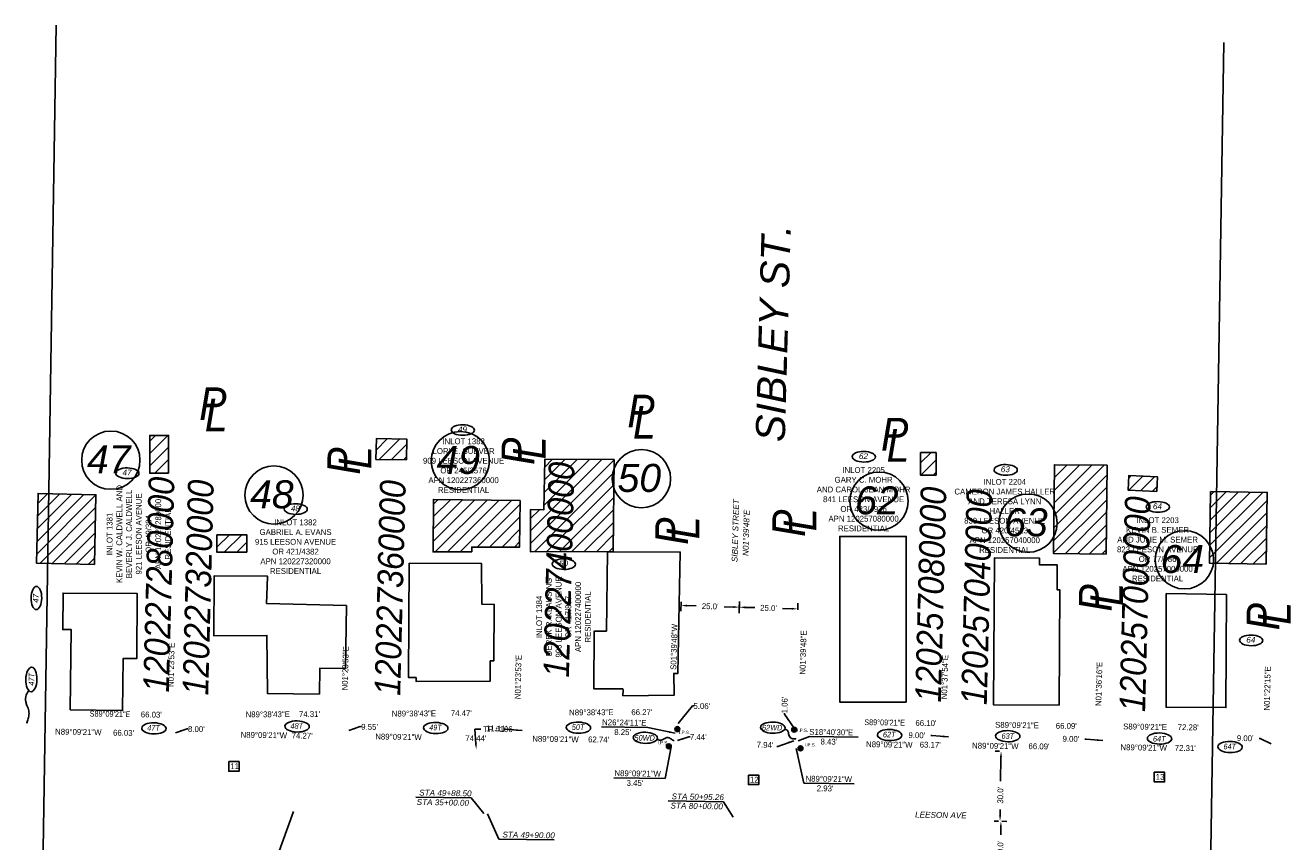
# Model space of a CAD drawing. Header units: feet. Extents: x 1372214 to 1390604, y 439650 to 444412.
# Tile 8 of 12: x 1388696 to 1389237, y 443943 to 444292. Entities that reach past the tile are written whole.
import ezdxf
from ezdxf import colors
from ezdxf.entities.mleader import LeaderData, LeaderLine
from ezdxf.enums import TextEntityAlignment as Align
from ezdxf.math import Vec2, Vec3

# ---------------------------------------------------------------- set-up
doc = ezdxf.new("R2010")
doc.units = ezdxf.units.FT
doc.header["$MEASUREMENT"] = 0
doc.linetypes.add('CL', pattern=[2, 0.3, -0.15, 1.4, -0.15])
for name, color, linetype in [('BD_X_Building', 30, 'Continuous'), ('RW_P_Prelim_RW', 1, 'rowpe'), ('RW_P_Text', 130, 'Continuous'), ('RW_P_Text-Boundary', 20, 'Continuous'), ('RW_X_Text-PropMap', 10, 'Continuous'), ('SC_Scratch20', 7, 'Continuous'), ('SC_Shading1', 253, 'Continuous')]:
    doc.layers.add(name, color=color, linetype=linetype)
doc.styles.add('Slanted', font='font31.shx', dxfattribs={"height": 0.14})
doc.styles.add('Slanted-Normal', font='font31.shx', dxfattribs={"height": 0.14})
doc.styles.get("Standard").update_dxf_attribs({"font": 'arial.ttf'})
doc.styles.add('Style-font31', font='font31.shx')
doc.styles.add('Text - CenterTop 0.14 Italic', font='ariali.ttf', dxfattribs={"height": 0.14})
doc.linetypes.add('rowpe', pattern='A,1.95,-0.05,["PE-R/W",Slanted,S=1,R=0,X=0,Y=-0.06],-0.7,1.95', length=4.65)
doc.dimstyles.get("Standard").update_dxf_attribs({"dimtxt": 0.18, "dimasz": 0.18, "dimexe": 0.18, "dimexo": 0.0625, "dimgap": 0.09, "dimtad": 0, "dimtih": 1, "dimtoh": 1, "dimdec": 4, "dimzin": 0, "dimdsep": 46, "dimtxsty": 'Standard', "dimcen": 0.09, "dimadec": 0, "dimazin": 0, "dimtfac": 1, "dimtdec": 4, "dimtofl": 0, "dimtmove": 0, "dimatfit": 3, "dimfxl": 1, "dimtolj": 1, "dimtzin": 0, "dimarcsym": 0})

# ---------------------------------------------------------------- blocks, each defined once
blk = doc.blocks.new('*D844')
at = {"layer": 'Defpoints', "color": 0, "transparency": 16777216}
for p in [(1389112.82, 443951.38, 782.74), (1389113.24, 443951.37), (1389112.24, 443921.39)]:
    blk.add_point(p, dxfattribs=at)
at = {"layer": 'RW_P_Text', "color": 0, "lineweight": -2, "transparency": 16777216}
for p, q in [((1389113.68, 443951.36), (1389115.74, 443951.32)), ((1389113.19, 443948.87), (1389113.13, 443945.54)), ((1389112.71, 443923.89), (1389112.89, 443933.35)), ((1389113.11, 443921.38), (1389115.16, 443921.34))]:
    blk.add_line(p, q, dxfattribs=at)
at = {"layer": 'RW_P_Text', "color": 0, "transparency": 16777216}
for points in [[(1389112.77, 443948.88), (1389113.61, 443948.86), (1389113.24, 443951.37)], [(1389112.29, 443923.89), (1389113.13, 443923.88), (1389112.66, 443921.38)]]:
    blk.add_solid(points, dxfattribs=at)
at = {"layer": 'RW_P_Text', "color": 0, "transparency": 16777216, "insert": (1389113.01, 443939.45), "char_height": 2.502, "attachment_point": 5, "rotation": 88.8964, "style": 'Style-font31'}
blk.add_mtext("\\A1;30.0'", dxfattribs=at)
blk = doc.blocks.new('*D845')
at = {"layer": 'Defpoints', "color": 0, "transparency": 16777216}
for p in [(1389113.29, 443981.38), (1389113.53, 443981.38), (1389113.09, 443951.38)]:
    blk.add_point(p, dxfattribs=at)
at = {"layer": 'RW_P_Text', "color": 0, "lineweight": -2, "transparency": 16777216}
for p, q in [((1389112.66, 443981.39), (1389110.79, 443981.42)), ((1389113.25, 443978.88), (1389113.1, 443968.62)), ((1389112.22, 443951.4), (1389110.34, 443951.42)), ((1389112.88, 443953.89), (1389112.92, 443956.43))]:
    blk.add_line(p, q, dxfattribs=at)
at = {"layer": 'RW_P_Text', "color": 0, "transparency": 16777216}
for points in [[(1389112.83, 443978.89), (1389113.67, 443978.88), (1389113.29, 443981.38)], [(1389112.47, 443953.89), (1389113.3, 443953.88), (1389112.85, 443951.39)]]:
    blk.add_solid(points, dxfattribs=at)
at = {"layer": 'RW_P_Text', "color": 0, "transparency": 16777216, "insert": (1389113.01, 443962.53), "char_height": 2.502, "attachment_point": 5, "rotation": 89.156, "style": 'Style-font31'}
blk.add_mtext("\\A1;30.0'", dxfattribs=at)
blk = doc.blocks.new('*D854')
at = {"layer": 'Defpoints', "color": 0, "transparency": 16777216}
for p in [(1388976.32, 444046.25), (1389001.31, 444045.53), (1389001.24, 444043.1)]:
    blk.add_point(p, dxfattribs=at)
at = {"layer": 'RW_P_Text', "color": 0, "lineweight": -2, "transparency": 16777216}
for p, q in [((1388976.29, 444045.38), (1388976.18, 444041.32)), ((1388978.75, 444043.75), (1388982.81, 444043.63)), ((1388998.74, 444043.17), (1388994.68, 444043.29)), ((1389001.28, 444044.66), (1389001.16, 444040.59))]:
    blk.add_line(p, q, dxfattribs=at)
at = {"layer": 'RW_P_Text', "color": 0, "transparency": 16777216}
for points in [[(1388978.76, 444044.17), (1388978.74, 444043.33), (1388976.25, 444043.82)], [(1388998.75, 444043.58), (1388998.72, 444042.75), (1389001.24, 444043.1)]]:
    blk.add_solid(points, dxfattribs=at)
at = {"layer": 'RW_P_Text', "color": 0, "transparency": 16777216, "insert": (1388988.74, 444043.46), "char_height": 2.502, "attachment_point": 5, "rotation": 358.3367, "style": 'Style-font31'}
blk.add_mtext("\\A1;25.0'", dxfattribs=at)
blk = doc.blocks.new('*D855')
at = {"layer": 'Defpoints', "color": 0, "transparency": 16777216}
for p in [(1389001.2, 444041.74), (1389026.19, 444041.02), (1389026.23, 444042.37)]:
    blk.add_point(p, dxfattribs=at)
at = {"layer": 'RW_P_Text', "color": 0, "lineweight": -2, "transparency": 16777216}
for p, q in [((1389001.22, 444042.61), (1389001.31, 444045.6)), ((1389026.21, 444041.89), (1389026.3, 444044.87)), ((1389003.74, 444043.02), (1389007.8, 444042.9)), ((1389023.73, 444042.44), (1389019.67, 444042.56))]:
    blk.add_line(p, q, dxfattribs=at)
at = {"layer": 'RW_P_Text', "color": 0, "transparency": 16777216}
for points in [[(1389003.75, 444043.44), (1389003.73, 444042.61), (1389001.24, 444043.1)], [(1389023.74, 444042.86), (1389023.71, 444042.03), (1389026.23, 444042.37)]]:
    blk.add_solid(points, dxfattribs=at)
at = {"layer": 'RW_P_Text', "color": 0, "transparency": 16777216, "insert": (1389013.73, 444042.73), "char_height": 2.502, "attachment_point": 5, "rotation": 358.3367, "style": 'Style-font31'}
blk.add_mtext("\\A1;25.0'", dxfattribs=at)

msp = doc.modelspace()

# ---------------------------------------------------------------- hatches: boundary and pattern name
at = {"layer": 'SC_Shading1'}
h = msp.add_hatch(dxfattribs=at)
h.set_pattern_fill('ANSI31', color=256, scale=30)
h.paths.add_polyline_path([(1388756.82809, 444100.50398), (1388748.79576, 444100.50398), (1388748.79576, 444116.69444), (1388756.82809, 444116.69444)])
h = msp.add_hatch(dxfattribs=at)
h.set_pattern_fill('ANSI31', color=256, scale=30)
h.paths.add_polyline_path([(1388858.70977, 444106.15177), (1388845.64477, 444106.42054), (1388845.8273, 444115.29314), (1388858.89229, 444115.02437)])
h = msp.add_hatch(dxfattribs=at)
h.set_pattern_fill('ANSI31', color=256, scale=30)
h.paths.add_polyline_path([(1389085.45372, 444099.64013), (1389078.86499, 444099.64013), (1389078.86499, 444109.35253), (1389085.45372, 444109.35253)])
h = msp.add_hatch(dxfattribs=at)
h.set_pattern_fill('ANSI31', color=256, scale=30)
h.paths.add_polyline_path([(1388947.18068, 444067.01137), (1388947.59526, 444106.29163), (1388917.91161, 444106.45743), (1388917.57976, 444084.82835), (1388911.85924, 444084.91125), (1388911.77558, 444066.84557)])
h = msp.add_hatch(dxfattribs=at)
h.set_pattern_fill('ANSI31', color=256, scale=30)
h.paths.add_polyline_path([(1389158.34334, 444065.82697), (1389135.79593, 444066.03238), (1389136.14256, 444104.08161), (1389158.68997, 444103.8762)])
h = msp.add_hatch(dxfattribs=at)
h.set_pattern_fill('ANSI31', color=256, scale=30)
h.paths.add_polyline_path([(1389179.97886, 444092.64385), (1389167.69059, 444093.27736), (1389168.01376, 444099.546), (1389180.30203, 444098.91249)])
h = msp.add_hatch(dxfattribs=at)
h.set_pattern_fill('ANSI31', color=256, scale=30)
h.paths.add_polyline_path([(1389226.80174, 444061.57785), (1389202.55218, 444061.93778), (1389203.0071, 444092.58633), (1389227.25666, 444092.2264)])
h = msp.add_hatch(dxfattribs=at)
h.set_pattern_fill('ANSI31', color=256, scale=30)
h.paths.add_polyline_path([(1388725.07802, 444061.32363), (1388700.30884, 444061.88619), (1388700.98848, 444091.81024), (1388725.75767, 444091.24768)])
h = msp.add_hatch(dxfattribs=at)
h.set_pattern_fill('ANSI31', color=256, scale=30)
h.paths.add_polyline_path([(1388886.67002, 444066.75077), (1388886.65607, 444068.85684), (1388907.1473, 444068.85684), (1388907.36482, 444088.76884), (1388870.2577, 444089.24625), (1388870.09781, 444066.80306)])
h = msp.add_hatch(dxfattribs=at)
h.set_pattern_fill('ANSI31', color=256, scale=30)
h.paths.add_polyline_path([(1388790.37313, 444066.60623), (1388777.53684, 444066.60623), (1388777.53684, 444074.0829), (1388790.37313, 444074.0829)])

# ---------------------------------------------------------------- linework, layer by layer
at = {"layer": 'BD_X_Building'}
for points in [[(1388756.82809, 444100.50398), (1388748.79576, 444100.50398), (1388748.79576, 444116.69444), (1388756.82809, 444116.69444)], [(1388858.70977, 444106.15177), (1388845.64477, 444106.42054), (1388845.8273, 444115.29314), (1388858.89229, 444115.02437)], [(1389085.45372, 444099.64013), (1389078.86499, 444099.64013), (1389078.86499, 444109.35253), (1389085.45372, 444109.35253)], [(1388947.18068, 444067.01137), (1388947.59526, 444106.29163), (1388917.91161, 444106.45743), (1388917.57976, 444084.82835), (1388911.85924, 444084.91125), (1388911.77558, 444066.84557)], [(1389158.34334, 444065.82697), (1389135.79593, 444066.03238), (1389136.14256, 444104.08161), (1389158.68997, 444103.8762)], [(1389179.97886, 444092.64385), (1389167.69059, 444093.27736), (1389168.01376, 444099.546), (1389180.30203, 444098.91249)], [(1389226.80174, 444061.57785), (1389202.55218, 444061.93778), (1389203.0071, 444092.58633), (1389227.25666, 444092.2264)], [(1388725.07802, 444061.32363), (1388700.30884, 444061.88619), (1388700.98848, 444091.81024), (1388725.75767, 444091.24768)], [(1388886.67002, 444066.75077), (1388886.65607, 444068.85684), (1388907.1473, 444068.85684), (1388907.36482, 444088.76884), (1388870.2577, 444089.24625), (1388870.09781, 444066.80306)], [(1388790.37313, 444066.60623), (1388777.53684, 444066.60623), (1388777.53684, 444074.0829), (1388790.37313, 444074.0829)], [(1389072.69085, 444002.43193), (1389044.22679, 444002.43193), (1389044.22679, 444073.4214), (1389072.69085, 444073.4214)], [(1388951.42691, 444007.51812), (1388951.37486, 444005.18164), (1388973.3004, 444005.3891), (1388973.14516, 444014.73589), (1388974.91133, 444014.73589), (1388975.95243, 444066.67892), (1388944.73779, 444066.74652), (1388944.34831, 444032.85174), (1388939.08607, 444032.8832), (1388938.92061, 444008.11755), (1388951.39438, 444008.10182)], [(1388894.56477, 444012.2876), (1388894.61683, 444020.10437), (1388896.10226, 444020.09459), (1388896.26122, 444044.27357), (1388891.04732, 444044.32628), (1388890.90044, 444061.79424), (1388859.88659, 444061.90052), (1388859.59378, 444012.93506), (1388862.79797, 444012.93506), (1388862.79704, 444011.31661), (1388894.55548, 444011.47008)], [(1389138.21743, 444001.07365), (1389110.11619, 444001.20513), (1389110.43222, 444064.18536), (1389129.78817, 444064.08014), (1389129.7727, 444061.23525), (1389137.3186, 444061.19423), (1389137.26075, 444050.5513), (1389138.44889, 444050.54574)], [(1388833.07126, 444043.75891), (1388832.65115, 444016.81202), (1388821.55838, 444016.96505), (1388821.405, 444005.847), (1388799.151, 444006.154), (1388798.96689, 444030.97329), (1388776.24208, 444030.80472), (1388776.41349, 444056.5343), (1388799.15568, 444056.3828), (1388799.03654, 444052.00115), (1388798.83774, 444044.68973)]]:
    msp.add_lwpolyline(points, close=True, dxfattribs=at)
for points in [[(1388714.68661, 443999.15159), (1388737.19525, 443998.79845), (1388737.35257, 444021.08424), (1388743.23076, 444021.04275), (1388743.41829, 444048.9109), (1388711.67839, 444049.12449), (1388711.57348, 444033.53444), (1388715.20099, 444033.51003), (1388714.68661, 443999.15159)], [(1389184.01759, 444048.9294), (1389183.94962, 444000.19719), (1389209.57168, 444000.06954), (1389209.81297, 444048.49955), (1389184.01759, 444048.9294)]]:
    msp.add_lwpolyline(points, dxfattribs=at)
at = {"layer": 'RW_P_Text'}
for p, q in [((1388886.38457, 443961.35783), (1388862.69926, 443961.70429)), ((1388891.87225, 443954.64124), (1388886.38457, 443961.35783)), ((1388970.74709, 443960.08361), (1388994.4324, 443959.73715)), ((1388998.62317, 443953.06946), (1388994.4324, 443959.73715)), ((1388898.31946, 443943.72509), (1388893.3721, 443954.62005)), ((1388922.00478, 443943.37864), (1388898.31946, 443943.72509))]:
    msp.add_line(p, q, dxfattribs=at)
at = {"layer": 'RW_P_Text', "const_width": 0.378}
for points in [[(1388696.04757, 443993.57851, 1), (1388696.42557, 443993.57851, 1)], [(1388973.24964, 443985.93936, 1), (1388972.87164, 443985.93936, 1)], [(1389025.48015, 443986.70171, 1), (1389025.10215, 443986.70171, 1)]]:
    msp.add_lwpolyline(points, format="xyb", close=True, dxfattribs=at)
at = {"layer": 'RW_P_Text'}
for centre, major_axis in [((1388882.81439, 444118.98591), (4.9666, -0.06735)), ((1389054.51484, 444107.52804), (4.9666, -0.06735)), ((1389115.27687, 444101.92423), (4.9666, -0.06735)), ((1388739.20384, 444100.49593), (4.9666, -0.06735)), ((1388811.29106, 444085.11463), (4.9666, -0.06735)), ((1389180.38275, 444086.05331), (4.9666, -0.06735)), ((1388926.05888, 444061.53159), (4.9666, -0.06735)), ((1388700.26372, 444047.03033), (0.06735, 4.9666)), ((1389220.38063, 444028.86157), (4.9666, -0.06735)), ((1388698.10394, 444012.11575), (0.119, 5.21405)), ((1388750.57637, 443991.17326), (5.21405, -0.119)), ((1388811.88214, 443991.98773), (5.21405, -0.119)), ((1388871.26238, 443991.32506), (5.21405, -0.119)), ((1388932.34138, 443991.47064), (5.21405, -0.119)), ((1388960.96756, 443987.13981), (5.21405, -0.119)), ((1389015.57395, 443991.48534), (5.21405, -0.119)), ((1389065.55967, 443988.32205), (5.21405, -0.119)), ((1389116.17583, 443987.82136), (5.21405, -0.119)), ((1389181.13828, 443986.81724), (5.21405, -0.119)), ((1389211.34629, 443983.19652), (5.21405, -0.119))]:
    msp.add_ellipse(centre, major_axis=major_axis, ratio=0.456699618, dxfattribs=at)
for points in [[(1388696.23657, 443993.57851), (1388696.77945, 443995.34807), (1388697.11991, 443997.50663), (1388696.6975, 443999.85661), (1388696.22636, 444001.04279), (1388695.7283, 444002.50591), (1388695.92356, 444005.47632), (1388696.98136, 444007.42218)], [(1389025.29115, 443986.70171), (1389024.40022, 443986.65695), (1389023.18171, 443987.11688), (1389022.54388, 443987.95432), (1389022.32101, 443988.86956), (1389022.02218, 443989.97755), (1389021.52291, 443990.52892), (1389020.69414, 443990.94223)], [(1388973.06064, 443985.93936), (1388971.94829, 443986.72197), (1388970.68673, 443987.2423), (1388969.6531, 443987.04432), (1388968.50441, 443986.38158), (1388967.04278, 443986.08146), (1388966.0202, 443986.45989)]]:
    msp.add_spline(points, degree=3, dxfattribs=at)
at = {"layer": 'RW_P_Text-Boundary', "const_width": 1.05}
for points in [[(1388974.1852, 443990.86634, 1), (1388975.2352, 443990.86634, 1)], [(1389024.1995, 443990.63299, 1), (1389025.2495, 443990.63299, 1)], [(1388970.51763, 443983.47904, 1), (1388971.56763, 443983.47904, 1)], [(1389026.89826, 443982.64842, 1), (1389027.94826, 443982.64842, 1)]]:
    msp.add_lwpolyline(points, format="xyb", close=True, dxfattribs=at)
at = {"layer": 'RW_P_Text-Boundary'}
for points in [[(1388782.62208, 443976.94326), (1388787.03612, 443976.94326), (1388787.03612, 443972.83552), (1388782.62208, 443972.83552)], [(1389005.10462, 443971.18048), (1389009.51866, 443971.18048), (1389009.51866, 443967.07274), (1389005.10462, 443967.07274)], [(1389178.86464, 443972.36261), (1389183.27868, 443972.36261), (1389183.27868, 443968.25487), (1389178.86464, 443968.25487)]]:
    msp.add_lwpolyline(points, close=True, dxfattribs=at)
for centre in [(1388974.7102, 443990.86634), (1389024.7245, 443990.63299), (1388971.04263, 443983.47904), (1389027.42326, 443982.64842)]:
    msp.add_circle(centre, 1.05, dxfattribs=at)
at = {"layer": 'RW_X_Text-PropMap'}
for centre in [(1388732.13268, 444106.06283), (1388881.8053, 444105.83713), (1388959.32233, 444098.14789), (1388801.98683, 444091.13123), (1389061.04879, 444088.52083), (1389124.85738, 444079.09455), (1389191.81607, 444063.38631)]:
    msp.add_circle(centre, 12.48, dxfattribs=at)
at = {"layer": 'SC_Scratch20'}
for p, q in [((1388698.08899, 443624.53444), (1388708.7415, 444292.37816)), ((1389198.03474, 443617.16907), (1389208.68724, 444285.01278))]:
    msp.add_line(p, q, dxfattribs=at)

# ---------------------------------------------------------------- texts
at = {"layer": 'RW_P_Text', "style": 'Text - CenterTop 0.14 Italic'}
for s, p in [('49', (1388882.6746, 444117.9999)), ('62', (1389054.37505, 444106.54203)), ('63', (1389115.13708, 444100.93823)), ('47', (1388739.06405, 444099.50992)), ('48', (1388811.15127, 444084.12862)), ('64', (1389180.24296, 444085.0673)), ('50', (1388925.91909, 444060.54558)), ('64', (1389220.24084, 444027.87556))]:
    msp.add_text(s, height=2.5, dxfattribs=at).set_placement(p, align=Align.CENTER)
for s, rotation, p in [('SIBLEY STREET', 88.3910076, (1389000.41474, 444062.33885)), ('N01%%D39\'48"E', 88.3910076, (1389005.11334, 444065.02211)), ('STA 49+88.50', 359.003496, (1388864.1477, 443962.43659)), ('STA 50+95.26', 359.003496, (1388972.19126, 443960.81598)), ('STA 35+00.00', 359.003496, (1388863.05135, 443958.39764)), ('STA 80+00.00', 359.003496, (1388971.7488, 443956.85822)), ('LEESON AVE', 359.003496, (1389076.45729, 443953.01688)), ('STA 49+90.00', 359.003496, (1388899.7679, 443944.45739))]:
    msp.add_text(s, height=2.5, rotation=rotation, dxfattribs=at).set_placement(p)
msp.add_text('47', height=2.5, rotation=90, dxfattribs=at).set_placement((1388701.24973, 444046.89054), align=Align.CENTER)
at = {"layer": 'RW_P_Text', "style": 'Text - CenterTop 0.14 Italic', "width": 0.9}
msp.add_text('47T', height=2.4, rotation=90, dxfattribs=at).set_placement((1388699.33426, 444012.19307), align=Align.CENTER)
for s, p in [('47T', (1388750.43658, 443990.18725)), ('48T', (1388811.74235, 443991.00172)), ('49T', (1388871.12259, 443990.33905)), ('50T', (1388932.20159, 443990.48463)), ('62WD', (1389015.29595, 443990.27792)), ('62T', (1389065.41987, 443987.33604)), ('63T', (1389116.17772, 443986.69371)), ('50WD', (1388960.68956, 443985.93238)), ('64T', (1389181.04284, 443985.5205)), ('64T', (1389211.2065, 443982.21051))]:
    msp.add_text(s, height=2.4, dxfattribs=at).set_placement(p, align=Align.CENTER)
at = {"layer": 'RW_P_Text', "char_height": 2.5, "attachment_point": 1, "style": 'Slanted'}
for s, width, insert in [('\\A1;\\pxqc;INLOT 1383\\PLORI E. SUEVER\\P909 LEESON AVENUE\\POR 245/2576\\P{\\A0;APN 120227360000\\PRESIDENTIAL}', 65.3297739, (1388850.50552, 444115.41133)), ('\\A1;\\pxqc;INLOT 2205\\PGARY C. MOHR\\PAND CAROL JEAN MOHR\\P841 LEESON AVENUE\\POR 423/4976\\P{\\A0;APN 120257080000\\PRESIDENTIAL}', 65.3297739, (1389021.77554, 444103.09254)), ('\\A1;\\pxqc;INLOT 2204\\PCAMERON JAMES HALLER AND TERESA LYNN HALLER\\P839 LEESON AVENUE\\POR 420/4513\\P{\\A0;APN 120257040000\\PRESIDENTIAL}', 43.5968127, (1389093.06438, 444098.04274)), ('\\A1;\\pxqc;INLOT 2203\\PKEVIN B. SEMER\\PAND JULIE M. SEMER\\P823 LEESON AVENUE\\POR 77/986\\P{\\A0;APN 120257000000\\PRESIDENTIAL}', 65.3297739, (1389147.64344, 444081.6178)), ('\\A1;\\pxqc;INLOT 1382\\PGABRIEL A. EVANS\\P915 LEESON AVENUE\\POR 421/4382\\P{\\A0;APN 120227320000\\PRESIDENTIAL}', 65.3297739, (1388778.55176, 444080.67913))]:
    msp.add_mtext_dynamic_manual_height_columns(s, width=width, gutter_width=0.7, heights=[40.04725], dxfattribs=dict(at, insert=insert))
at = {"layer": 'RW_P_Text', "char_height": 2.5, "attachment_point": 1, "rotation": 90, "style": 'Slanted'}
for s, insert in [('\\A1;\\pxqc;INLOT 1381\\PKEVIN W. CALDWELL AND \\PBEVERLY J. CALDWELL\\P921 LEESON AVENUE\\POR 49/384{\\C1;\\P\\A0;\\C256;APN 120227280000\\PRESIDENTIAL}', (1388730.34258, 444041.79131)), ('\\A1;\\pxqc;INLOT 1384\\PDEREK R. KLAUSING\\P903 LEESON AVENUE\\POR 417/857\\P{\\A0;APN 120227400000\\PRESIDENTIAL}', (1388914.26771, 444006.24214))]:
    msp.add_mtext_dynamic_manual_height_columns(s, width=65.3297739, gutter_width=0.7, heights=[40.04725], dxfattribs=dict(at, insert=insert))
at = {"layer": 'RW_P_Text-Boundary', "style": 'Slanted-Normal'}
for s, rotation, p in [('S01°39\'48"W', 88.3366877, (1388974.21465, 444016.19306)), ('N01°23\'53"E', 88.6019655, (1388759.01417, 444008.89861)), ('N01°23\'53"E', 88.6019655, (1388833.54439, 444007.39357)), ('N01°23\'53"E', 88.6019655, (1388907.54618, 444003.66552)), ('N01°37\'54"E', 88.3683441, (1389090.13894, 444003.60019)), ('N01°36\'16"E', 88.3955617, (1389156.17864, 444000.70114)), ('N01°22\'15"E', 88.6290454, (1389228.30446, 443998.78788)), ("5.06'", 359.1559152, (1388981.56173, 443999.51189)), ("1.06'", 89.1559152, (1389021.81947, 443997.60692)), ("66.03'", 359.1559594, (1388744.93558, 443995.90172)), ('N89°38\'43"E', 0.3546553, (1388789.83055, 443995.90726)), ("74.31'", 0.3546553, (1388812.69476, 443996.0244)), ('N89°38\'43"E', 0.3546553, (1388852.41703, 443996.24569)), ("74.47'", 0.3546553, (1388877.71272, 443996.41048)), ('N89°38\'43"E', 0.3546553, (1388928.36113, 443996.72893)), ('N26°24\'11"E', 359.1738952, (1388942.46633, 443992.55262)), ("66.27'", 0.3546553, (1388954.99508, 443996.84607)), ("66.10'", 359.1559594, (1389076.60072, 443992.25752)), ('N89°09\'21"W', 359.1559152, (1388708.25889, 443988.53666)), ("66.03'", 359.1559594, (1388733.06171, 443988.08892)), ("8.00'", 359.1559152, (1388765.15695, 443989.66204)), ('N89°09\'21"W', 359.1559152, (1388787.67573, 443987.20225)), ("74.27'", 359.1559594, (1388809.56211, 443986.87033)), ("9.55'", 359.1559152, (1388839.31505, 443990.61011)), ("11.11'", 359.1559152, (1388892.78886, 443989.97377)), ("8.25'", 359.1738952, (1388947.6608, 443988.36739)), ('S18°40\'30"E', 359.1738952, (1389031.1802, 443988.44209)), ("9.00'", 359.1559152, (1389073.62229, 443987.04725)), ('S89°09\'21"E', 359.1559594, (1389110.71615, 443991.46638)), ("66.09'", 359.1559594, (1389136.69256, 443991.05191)), ('S89°09\'21"E', 359.1559152, (1389165.53822, 443990.75493)), ("72.28'", 359.1559594, (1389188.90406, 443990.46522)), ('N89°09\'21"W', 359.1559152, (1388845.33486, 443986.44977)), ("74.44'", 359.1559594, (1388883.91013, 443985.77501)), ('N89°09\'21"W', 359.1559152, (1388912.5496, 443985.49843)), ("62.74'", 359.1559594, (1388936.45271, 443985.21561)), ("7.44'", 359.1559152, (1388980.04314, 443986.29094)), ("7.94'", 358.3366877, (1389008.62467, 443982.95871)), ("8.43'", 359.1738952, (1389035.97675, 443984.29662)), ('N89°09\'21"W', 359.1559152, (1389055.47581, 443983.15528)), ("63.17'", 359.1559594, (1389078.44198, 443982.9784)), ('N89°09\'21"W', 359.1559152, (1389100.87606, 443982.56205)), ("66.09'", 359.1559594, (1389125.01461, 443982.29631)), ("9.00'", 359.1559152, (1389139.61993, 443985.48857)), ('N89°09\'21"W', 359.1559152, (1389164.40322, 443981.84036)), ("72.31'", 359.1559594, (1389187.64231, 443981.57608)), ("9.00'", 359.1559152, (1389214.22648, 443985.76297)), ('11', 0.1046827, (1388783.26358, 443973.71208)), ('N89°09\'21"W', 359.1738952, (1388947.75306, 443970.75348)), ("3.45'", 359.1738952, (1388952.94753, 443966.56824)), ('12', 0.1046827, (1389005.74612, 443967.9493)), ('N89°09\'21"W', 359.1738952, (1389029.56748, 443968.41154)), ('13', 0.1046827, (1389179.50614, 443969.13143)), ("2.93'", 359.1738952, (1389034.36403, 443964.26606))]:
    msp.add_text(s, height=2.5, rotation=rotation, dxfattribs=at).set_placement(p)
at = {"layer": 'RW_P_Text-Boundary', "linetype": 'CL', "lineweight": -3, "style": 'Slanted-Normal'}
msp.add_text('N01°39\'48"E', height=2.5, rotation=88.3366877, dxfattribs=at).set_placement((1389029.49609, 444014.16804))
at = {"layer": 'RW_P_Text-Boundary', "style": 'Slanted-Normal', "width": 0.9}
for rotation, p in [(359.1559594, (1388723.04921, 443996.23365)), (359.1559152, (1389054.71434, 443992.58944))]:
    msp.add_text('S89°09\'21"E', height=2.5, rotation=rotation, dxfattribs=at).set_placement(p)
at = {"layer": 'RW_P_Text-Boundary'}
for p in [(1388975.43089, 443988.73526), (1389025.99339, 443989.64314), (1388966.19577, 443984.33154), (1389029.28429, 443983.43391)]:
    msp.add_text('I.P.S.', height=1.4, dxfattribs=at).set_placement(p)
at = {"layer": 'RW_X_Text-PropMap', "style": 'Text - CenterTop 0.14 Italic'}
msp.add_text('SIBLEY ST.', height=12.5, rotation=88.3910076, dxfattribs=at).set_placement((1389020.68184, 444113.73977))
at = {"layer": 'RW_X_Text-PropMap', "style": 'Text - CenterTop 0.14 Italic', "width": 0.9}
for s, p in [('P', (1388769.96086, 444123.26162)), ('L', (1388772.34556, 444118.41788)), ('P', (1388953.27544, 444120.11681)), ('L', (1388955.66013, 444115.27308)), ('P', (1389061.87958, 444110.21073)), ('L', (1389064.26428, 444105.36699))]:
    msp.add_text(s, height=14, dxfattribs=at).set_placement(p)
for s, height, rotation, p in [('P', 14, 90, (1388913.44007, 444104.01693)), ('L', 14, 90, (1388918.2838, 444106.40163)), ('P', 14, 90, (1388838.88219, 444099.84173)), ('L', 14, 90, (1388843.72592, 444102.22643)), ('120227400000', 11, 88.5, (1388928.2504, 444012.90101)), ('120227280000', 11, 88.5, (1388756.96353, 444006.51044)), ('120227320000', 11, 88.5, (1388773.80564, 444005.26463)), ('120227360000', 11, 88.5, (1388856.00899, 444005.09182)), ('120257080000', 11, 88.5, (1389087.48956, 444002.24323)), ('120257040000', 11, 88.5, (1389107.16367, 444001.09821)), ('120257000000', 11, 88.5, (1389174.95243, 443998.13138)), ('P', 14, 90, (1389029.37961, 444073.1953)), ('L', 14, 90, (1389034.22335, 444075.57999)), ('P', 14, 90, (1388979.25966, 444069.79035)), ('L', 14, 90, (1388984.1034, 444072.17504)), ('P', 14, 90, (1389160.60948, 444041.21091)), ('L', 14, 90, (1389165.45322, 444043.59561)), ('L', 14, 90, (1389237.29974, 444035.5351)), ('P', 14, 90, (1389232.456, 444033.15041))]:
    msp.add_text(s, height=height, rotation=rotation, dxfattribs=at).set_placement(p)
at = {"layer": 'RW_X_Text-PropMap', "style": 'Text - CenterTop 0.14 Italic'}
for s, p in [('47', (1388721.90998, 444100.39189)), ('49', (1388871.5826, 444100.16619)), ('50', (1388949.09962, 444092.47695)), ('48', (1388791.76413, 444085.46029)), ('62', (1389050.82609, 444082.84989)), ('63', (1389114.63468, 444073.42361)), ('64', (1389181.59337, 444057.71537))]:
    msp.add_text(s, height=12, dxfattribs=at).set_placement(p)

# ---------------------------------------------------------------- dimensions: what is measured, and where the dimension line sits
at = {"layer": 'RW_P_Text'}
for p1, p2, distance, picture, middle in [((1388976.31851, 444046.25204), (1389001.30798, 444045.52638), -2.43217, '*D854', (1388988.74265, 444043.45806)), ((1389001.19816, 444041.74442), (1389026.18762, 444041.01877), 1.35138, '*D855', (1389013.73212, 444042.73241))]:
    dim = msp.add_aligned_dim(p1=p1, p2=p2, distance=distance, dimstyle='Standard', override={"dimscale": 13.9, "dimtih": 0, "dimtoh": 0, "dimdec": 1, "dimpost": "'", "dimtxsty": 'Style-font31', "dimaunit": 1, "dimadec": 3, "dimtdec": 1}, dxfattribs=at)
    dim.commit()
    dim.dimension.update_dxf_attribs({"geometry": picture, "text_midpoint": middle})
for base, p1, p2, angle, picture, middle in [((1389113.28756, 443981.38344), (1389113.08849, 443951.38311), (1389113.53041, 443981.37986), 89.1559594, '*D845', (1389113.00975, 443962.52648)), ((1389113.23945, 443951.37248), (1389112.23859, 443921.39238), (1389112.81629, 443951.38063, 782.74044), 88.8963804, '*D844', (1389113.00975, 443939.4489))]:
    dim = msp.add_linear_dim(base=base, p1=p1, p2=p2, angle=angle, dimstyle='Standard', override={"dimscale": 13.9, "dimtih": 0, "dimtoh": 0, "dimdec": 1, "dimpost": "'", "dimtxsty": 'Style-font31', "dimaunit": 1, "dimadec": 3, "dimtdec": 1}, dxfattribs=at)
    dim.commit()
    dim.dimension.update_dxf_attribs({"geometry": picture, "text_midpoint": middle, "dimtype": 161})

# ---------------------------------------------------------------- leaders
at = {"layer": 'RW_P_Prelim_RW'}
ml = msp.add_multileader_mtext('Standard', dxfattribs=at)
ml.set_content('{\\Ffont31|c0;TP #106}', color=256)
ml.set_leader_properties()
ml.build(insert=Vec2(0, 0))
ml.multileader.update_dxf_attribs({"dogleg_length": 0.125, "arrow_head_size": 2.5, "scale": 20})
ctx = ml.context
ctx.base_point, ctx.scale, ctx.char_height, ctx.arrow_head_size, ctx.landing_gap_size, ctx.plane_origin = Vec3(1388890.55129, 443990.82537, 783.34), 20, 2.5, 2.5, 1, Vec3(1388886.71366, 443982.25892, 783.34)
notes = []
notes.append((ctx, [(0, (1, 1, 0), (1388888.05129, 443990.82537, 783.34), (1, 0), 2.5, [(0, [(1388888.58645, 443982.08168, 783.34)], 0, [])])]))
ctx.mtext.insert, ctx.mtext.flow_direction = Vec3(1388891.55129, 443992.07537, 783.34), 5
at = {"layer": 'RW_P_Text'}
msp.add_leader([(1388810.34849, 443955.54813), (1388796.98365, 443918.537), (1388796.98365, 443917.49694)], dimstyle='Standard', override={"dimscale": 12, "dimgap": 0.09, "dimtad": 0, "dimaunit": 1, "dimadec": 3}, dxfattribs=at)
at = {"layer": 'RW_P_Text-Boundary'}
for points, override in [([(1388975.09227, 443993.28395), (1388981.15312, 444000.82129), (1388981.68265, 444000.80698)], {"dimscale": 13.9, "dimgap": 0.09, "dimtad": 0, "dimaunit": 1, "dimadec": 3}), ([(1389024.69106, 443991.28625), (1389020.51008, 443997.19831), (1389020.52439, 443997.72784)], {"dimscale": 13.9, "dimgap": 0.09, "dimtad": 0, "dimaunit": 1, "dimadec": 3}), ([(1388759.86122, 443989.28593), (1388764.74834, 443990.97144), (1388765.27787, 443990.95713)], {"dimscale": 13.9, "dimgap": 0.09, "dimtad": 0, "dimaunit": 1, "dimadec": 3}), ([(1388834.01932, 443990.234), (1388838.90644, 443991.91951), (1388839.43597, 443991.9052)], {"dimscale": 13.9, "dimgap": 0.09, "dimtad": 0, "dimaunit": 1, "dimadec": 3}), ([(1388908.22396, 443990.23745), (1388901.06897, 443990.79718), (1388900.53944, 443990.81149)], {"dimscale": 13.9, "dimgap": 0.09, "dimtad": 0, "dimaunit": 1, "dimadec": 3}), ([(1388973.69176, 443989.09544), (1388962.06485, 443991.56238), (1388942.15336, 443991.8335)], {"dimscale": 13.9, "dimgap": 0.09, "dimtad": 0, "dimaunit": 1, "dimadec": 3}), ([(1388974.74741, 443985.91483), (1388979.63453, 443987.60034), (1388980.16406, 443987.58603)], {"dimscale": 13.9, "dimgap": 0.09, "dimtad": 0, "dimaunit": 1, "dimadec": 3}), ([(1389024.49573, 443985.90592), (1389017.75634, 443983.45678), (1389017.22681, 443983.47109)], {"dimscale": 13.9, "dimgap": 0.09, "dimtad": 0, "dimaunit": 1, "dimadec": 3}), ([(1389026.40969, 443985.86823), (1389031.24106, 443987.74344), (1389052.06913, 443987.4703)], {"dimscale": 12.5, "dimgap": 0.09, "dimtad": 0, "dimaunit": 1, "dimadec": 3}), ([(1389090.84446, 443987.54911), (1389083.68947, 443988.10883), (1389083.15993, 443988.12314)], {"dimscale": 13.9, "dimgap": 0.09, "dimtad": 0, "dimaunit": 1, "dimadec": 3}), ([(1389156.8421, 443985.99043), (1389149.6871, 443986.55016), (1389149.15757, 443986.56447)], {"dimscale": 13.9, "dimgap": 0.09, "dimtad": 0, "dimaunit": 1, "dimadec": 3}), ([(1389228.92689, 443984.54458), (1389224.29366, 443986.82456), (1389223.76413, 443986.83887)], {"dimscale": 13.9, "dimgap": 0.09, "dimtad": 0, "dimaunit": 1, "dimadec": 3}), ([(1388972.07666, 443983.31571), (1388969.4246, 443969.74666), (1388947.44009, 443970.03436)], {"dimscale": 13.9, "dimgap": 0.09, "dimtad": 0, "dimaunit": 1, "dimadec": 3}), ([(1389025.62521, 443982.5839), (1389028.85659, 443967.73218), (1389050.4564, 443967.43974)], {"dimscale": 13.9, "dimgap": 0.09, "dimtad": 0, "dimaunit": 1, "dimadec": 3})]:
    msp.add_leader(points, dimstyle='Standard', override=override, dxfattribs=at)
for ctx, leaders in notes:
    for number, flags, end, landing, length, lines in leaders:
        leader = LeaderData()
        leader.index, (leader.has_last_leader_line, leader.has_dogleg_vector, leader.attachment_direction) = number, flags
        leader.last_leader_point, leader.dogleg_vector, leader.dogleg_length = Vec3(end), Vec3(landing), length
        for number, points, colour, breaks in lines:
            line = LeaderLine()
            line.index, line.vertices, line.color, line.breaks = number, Vec3.list(points), colors.encode_raw_color(colour), breaks
            leader.lines.append(line)
        ctx.leaders.append(leader)

doc.saveas('drawing.dxf')
